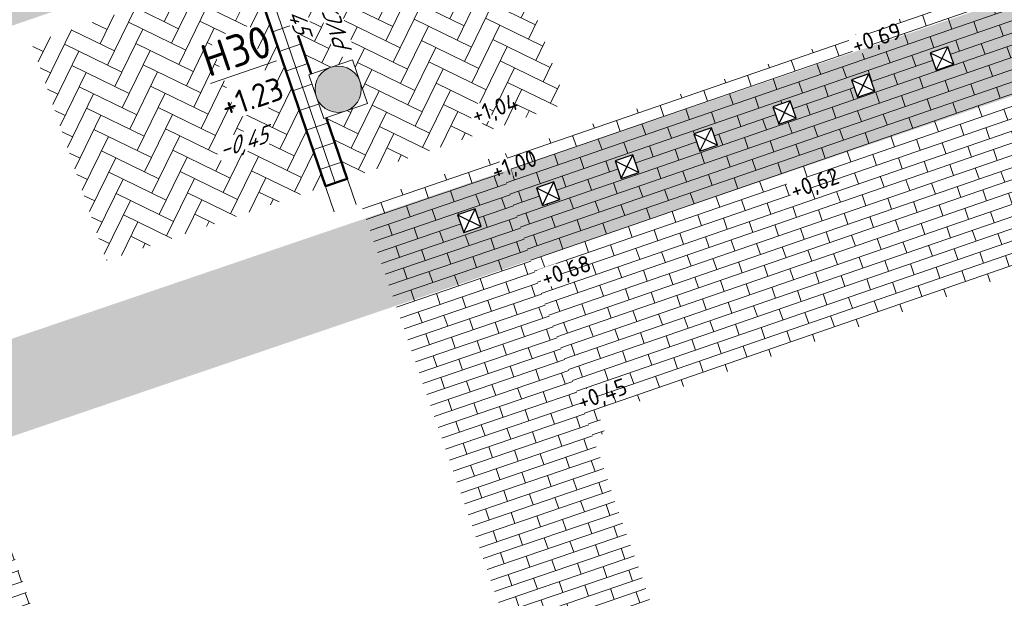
# Model space of a CAD drawing. Header units: metres. Extents: x 264779 to 275389, y 575281 to 580396.
# Tile 10 of 174: x 265213 to 265234, y 576920 to 576933. Entities that reach past the tile are written whole.
import ezdxf

# ---------------------------------------------------------------- set-up
doc = ezdxf.new("R2010")
doc.units = ezdxf.units.M
doc.set_wipeout_variables(frame=1)
doc.layers.add('B-WE-KL-TRACE-A', color=9, linetype='Continuous', lineweight=13, true_color=0x808080)
for name, color, linetype, lineweight in [('B-WE-RI-HWA_RIOOLPUT_INSPECTIEPUT-G', 252, 'Continuous', 18), ('B-WE-VH-VERHARDING_BETONSTRAATSTEEN_DIKFORMAAT_KEPER-A', 252, 'Continuous', 9), ('B-WE-VH-VERHARDING_BETONSTRAATSTEEN_WAALFORMAAT_HALF-A', 252, 'Continuous', 18), ('B-XX-AL-BLAD-1A_5-5-PUTNUMMER-T35-500', 252, 'Continuous', 9), ('B-XX-AL-HOOGTELABEL-T25', 252, 'Continuous', 9), ('B-XX-AL-T25', 252, 'Continuous', 9), ('N-WE-IE-MEUBILAIR_WEGMEUBILAIR_DIAMANTKOPPAAL-S', 7, 'Continuous', 25), ('N-WE-VH-VERHARDING_NATUURSTEEN-A', 40, 'Continuous', 18), ('N-WE-VH-VERHARDING_NATUURSTEEN-G', 40, 'Continuous', 50)]:
    doc.layers.add(name, color=color, linetype=linetype, lineweight=lineweight)
doc.layers.add('X-XX-AL-HULPLAAG-G', color=6, linetype='Continuous', lineweight=18, plot=False)
doc.styles.add('NLCS-ISO-ANNOTATIVE-T25', font='NLCS-ISO.ttf', dxfattribs={"height": 2.5})
doc.styles.add('NLCS-ISO-ANNOTATIVE-T25-BOB', font='NLCS-ISO.ttf', dxfattribs={"oblique": 30, "height": 2.5})
doc.styles.add('NLCS-ISO-ANNOTATIVE-T35', font='NLCS-ISO.ttf', dxfattribs={"height": 3.5})
pattern_1 = [(198.85238356, (71174.8105, 116728.02825), (0.08078276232, -0.23658855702), []), (108.85238356, (71174.8105, 116728.02825), (-0.55395987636, 0.07502303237), [0.25, -0.25])]
pattern_2 = [(64.03852576, (71168.26994, 116826.92854), (-0.15915605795, 0.46121507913), [1.38, -0.69]), (334.03852576, (71167.33938, 116827.38163), (-0.15915605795, 0.46121507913), [1.38, -0.69])]

# ---------------------------------------------------------------- blocks, each defined once
blk = doc.blocks.new('N-SRI-PUT_HWA-SO')
at = {"ltscale": 0.99999}
blk.add_wipeout([(-2, 2), (2, 2), (2, -2), (-2, -2)], dxfattribs=at)
h = blk.add_hatch(color=256, dxfattribs=at)
h.dxf.hatch_style = 1
h.paths.add_polyline_path([(-2, 0, 1), (2, 0, 1)])
at = {"ltscale": 0.99999, "flags": 128}
blk.add_lwpolyline([(-2, -2), (2, -2), (2, 2), (-2, 2)], close=True, dxfattribs=at)
at = {"ltscale": 0.99999}
blk.add_circle((0, 0), 2, dxfattribs=at)
blk = doc.blocks.new('Diamantkoppaal')
blk.add_wipeout([(-1, 1), (1, 1), (1, -1), (-1, -1)])
at = {"flags": 128}
blk.add_lwpolyline([(-1, 1), (-1, -1), (1, -1), (1, 1)], close=True, dxfattribs=at)
for points in [[(-1, 1), (1, -1)], [(-1, -1), (1, 1)]]:
    blk.add_lwpolyline(points, dxfattribs=at)

msp = doc.modelspace()

# ---------------------------------------------------------------- hatches: boundary and pattern name
at = {"layer": 'B-WE-VH-VERHARDING_BETONSTRAATSTEEN_DIKFORMAAT_KEPER-A'}
h = msp.add_hatch(dxfattribs=at)
h.set_pattern_fill('AVH-BSS_DIKFORMAAT_ELLEBOOG', color=256, scale=25, angle=44.95, pattern_type=2)
h.set_pattern_definition(pattern_2)
h.paths.add_polyline_path([(265222.779, 576935.601), (265218.05, 576933.978), (265219.666, 576929.266), (265222.617, 576930.269), (265224.394, 576930.893)])
h = msp.add_hatch(dxfattribs=at)
h.set_pattern_fill('AVH-BSS_DIKFORMAAT_ELLEBOOG', color=256, scale=25, angle=44.95, pattern_type=2)
h.set_pattern_definition(pattern_2)
h.paths.add_polyline_path([(265217.577, 576933.816), (265212.847, 576932.194), (265214.459, 576927.496), (265219.193, 576929.105)])
at = {"layer": 'B-WE-VH-VERHARDING_BETONSTRAATSTEEN_WAALFORMAAT_HALF-A'}
h = msp.add_hatch(dxfattribs=at)
h.set_pattern_fill('AVH-BSS_WAALFORMAAT_HALFST', color=256, scale=25, pattern_type=2)
h.set_pattern_definition([(109.08852576, (71174.8105, 116728.02825), (-0.23625360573, -0.08175716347), []), (19.08852576, (71174.8105, 116728.02825), (0.0727392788, 0.55426437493), [0.25, -0.25])])
h.paths.add_polyline_path([(265218.914, 576936.226), (265218.362, 576937.833), (265168.026, 576920.542), (265169.029, 576917.622), (265194.172, 576926.309), (265225.186, 576936.955), (265233.722, 576939.887), (265233.282, 576941.161)])
h = msp.add_hatch(dxfattribs=at)
h.set_pattern_fill('AVH-BSS_WAALFORMAAT_HALFST', color=256, scale=25, angle=89.95, pattern_type=2)
h.set_pattern_definition([(199.03852576, (70684.70536, 116529.11236), (0.0815509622, -0.23632486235), []), (109.03852576, (70684.70536, 116529.11236), (-0.5542006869, 0.07322293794), [0.25, -0.25])])
h.paths.add_polyline_path([(265242.804, 576922.019), (265245.272, 576922.84), (265245.5, 576922.185), (265248.251, 576922.356), (265244.115, 576934.366), (265241.267, 576933.428), (265241.337, 576933.211), (265236.466, 576931.563), (265235.533, 576934.062), (265227.589, 576931.336), (265222.918, 576929.758), (265223.883, 576926.7), (265224.962, 576923.73), (265224.979, 576923.681), (265225.238, 576923.769), (265225.106, 576924.156), (265237.607, 576928.414), (265237.749, 576928.002), (265237.843, 576928.035), (265239.969, 576921.843)])
h = msp.add_hatch(dxfattribs=at)
h.set_pattern_fill('AVH-BSS_WAALFORMAAT_HALFST', color=256, scale=25, angle=89.7639, pattern_type=2)
h.set_pattern_definition(pattern_1)
h.paths.add_polyline_path([(265182.126, 576909.389), (265212.817, 576920.08), (265210.846, 576925.742), (265210.06, 576925.473), (265195.179, 576920.29), (265180.128, 576915.126)])

# ---------------------------------------------------------------- next in the draw order: texts
at = {"layer": 'B-XX-AL-HOOGTELABEL-T25', "char_height": 0.36, "width": 0.36, "attachment_point": 1, "style": 'NLCS-ISO-ANNOTATIVE-T25', "bg_fill": 3, "box_fill_scale": 1.1, "bg_fill_color": 256, "bg_fill_transparency": 0}
for s, insert, rotation in [('+0,69', (265230.531, 576932.302), 19), ('+1,04', (265222.313, 576930.789), 19), ('+1,00', (265222.743, 576929.579), 19), ('+0,62', (265229.201, 576929.167), 19), ('+0,68', (265223.817, 576927.271), 19), ('+0,45', (265224.598, 576924.601), 19.6794)]:
    msp.add_mtext(s, dxfattribs=dict(at, insert=insert, rotation=rotation))

# ---------------------------------------------------------------- next in the draw order: hatches: boundary and pattern name
at = {"layer": 'B-WE-KL-TRACE-A'}
h = msp.add_hatch(dxfattribs=at)
h.set_pattern_fill('DOTS', color=256, scale=0.5)
h.set_pattern_definition([(360, (265213.50372, 576754.34745), (0.079375, 0.15875), [0, -0.15875])])
edge = h.paths.add_edge_path()
edge.add_line((265245.427, 576937.04), (265177.867, 576914.053))
edge.add_arc((265180.15, 576907.436), 7, 109.0342, 199.0537)
edge.add_line((265173.534, 576905.151), (265198.213, 576833.693))
edge.add_line((265198.213, 576833.693), (265187.391, 576829.955))
edge.add_line((265187.391, 576829.955), (265213.504, 576754.347))
edge.add_line((265213.504, 576754.347), (265157.98, 576735.275))
edge.add_line((265157.98, 576735.275), (265156.42, 576734.739))
edge.add_line((265156.42, 576734.739), (265144.825, 576730.757))
edge.add_line((265144.825, 576730.757), (265165.437, 576670.748))
edge.add_line((265165.437, 576670.748), (265167.329, 576671.398))
edge.add_line((265167.329, 576671.398), (265174.209, 576651.367))
edge.add_line((265174.209, 576651.367), (265191.294, 576657.235))
edge.add_line((265191.294, 576657.235), (265191.904, 576655.462))
edge.add_line((265191.904, 576655.462), (265217.468, 576664.243))
edge.add_line((265217.468, 576664.243), (265217.969, 576662.782))
edge.add_line((265217.969, 576662.782), (265246.735, 576672.662))
edge.add_line((265246.735, 576672.662), (265218.131, 576755.937))
edge.add_line((265218.131, 576755.937), (265215.395, 576754.997))
edge.add_line((265215.395, 576754.997), (265189.934, 576828.717))
edge.add_line((265189.934, 576828.717), (265200.757, 576832.455))
edge.add_line((265200.757, 576832.455), (265175.424, 576905.804))
edge.add_arc((265180.15, 576907.436), 5, 109.0788, 199.0537, ccw=False)
edge.add_line((265178.516, 576912.161), (265246.071, 576935.147))
edge.add_line((265246.071, 576935.147), (265245.427, 576937.04))
h.paths.add_polyline_path([(265147.366, 576729.515), (265166.679, 576673.289), (265168.57, 576673.939), (265175.451, 576653.908), (265192.536, 576659.776), (265193.145, 576658.003), (265218.709, 576666.784), (265219.211, 576665.323), (265244.194, 576673.904), (265216.889, 576753.395)], flags=16)
at = {"layer": 'B-WE-VH-VERHARDING_BETONSTRAATSTEEN_WAALFORMAAT_HALF-A'}
h = msp.add_hatch(dxfattribs=at)
h.set_pattern_fill('AVH-BSS_WAALFORMAAT_HALFST', color=256, scale=25, angle=89.7639, pattern_type=2)
h.set_pattern_definition(pattern_1)
h.paths.add_polyline_path([(265219.951, 576928.745), (265224.82, 576914.643), (265227.818, 576915.691), (265227.285, 576917.245), (265227.183, 576917.265), (265226.027, 576920.683), (265225.498, 576922.153), (265224.977, 576923.68), (265224.962, 576923.73), (265223.883, 576926.7), (265222.918, 576929.758)])

# ---------------------------------------------------------------- next in the draw order: block references
at = {"layer": 'N-WE-IE-MEUBILAIR_WEGMEUBILAIR_DIAMANTKOPPAAL-S', "xscale": 0.2, "yscale": 0.2, "rotation": 18.94}
for p in [(265232.52, 576931.865), (265230.817, 576931.28), (265229.115, 576930.696), (265227.412, 576930.112), (265225.71, 576929.527), (265224.007, 576928.943), (265222.305, 576928.359)]:
    msp.add_blockref('Diamantkoppaal', p, dxfattribs=at)

# ---------------------------------------------------------------- next in the draw order: texts
at = {"layer": 'B-XX-AL-BLAD-1A_5-5-PUTNUMMER-T35-500', "insert": (265217.419, 576931.574), "char_height": 0.7, "attachment_point": 5, "rotation": 18.84, "style": 'NLCS-ISO-ANNOTATIVE-T35', "bg_fill": 3, "box_fill_scale": 1.1, "bg_fill_color": 256, "bg_fill_true_color": 13158600, "bg_fill_transparency": 0}
msp.add_mtext_dynamic_manual_height_columns('{\\LH30\\P\\H0.71429x;\\l+1.23}', width=0.7596, gutter_width=17.5, heights=[0], dxfattribs=at)
at = {"layer": 'B-XX-AL-T25', "ltscale": 0.5, "char_height": 0.36, "attachment_point": 5, "style": 'NLCS-ISO-ANNOTATIVE-T25-BOB', "bg_fill": 3, "box_fill_scale": 1.1, "bg_fill_color": 256, "bg_fill_transparency": 0}
for s, insert, rotation in [('\\A1;\\pxql;PVC%%C315', (265219.323, 576932.807), 108.96), ('\\A1;\\pxql;-0,45', (265217.407, 576930.008), 18.9573)]:
    msp.add_mtext(s, dxfattribs=dict(at, insert=insert, rotation=rotation))

# ---------------------------------------------------------------- next in the draw order: hatches: boundary and pattern name
at = {"layer": 'N-WE-VH-VERHARDING_NATUURSTEEN-A'}
h = msp.add_hatch(dxfattribs=at)
h.set_pattern_fill('AVH-BETONPLAAT_BLOK', color=256, scale=1.125, angle=269.6822, pattern_type=2)
h.set_pattern_definition([(288.77070982, (70683.9374, 116264.9575), (0.42606624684, 0.14480177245), []), (18.77070982, (70683.9374, 116264.9575), (-0.14480177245, 0.42606624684), [])])
h.paths.add_polyline_path([(265219.193, 576929.105), (265219.666, 576929.266), (265218.05, 576933.978), (265217.577, 576933.816)])

# ---------------------------------------------------------------- next in the draw order: linework, layer by layer
at = {"layer": 'N-WE-VH-VERHARDING_NATUURSTEEN-G', "elevation": 0, "flags": 128}
msp.add_lwpolyline([(265219.193, 576929.105), (265219.666, 576929.266), (265218.05, 576933.978), (265217.577, 576933.816)], close=True, dxfattribs=at)
at = {"layer": 'X-XX-AL-HULPLAAG-G', "elevation": 0, "flags": 128}
for points in [[(265219.856, 576928.712), (265217.888, 576934.451)], [(265219.383, 576928.55), (265217.415, 576934.289)]]:
    msp.add_lwpolyline(points, dxfattribs=at)

# ---------------------------------------------------------------- next in the draw order: block references
at = {"layer": 'B-WE-RI-HWA_RIOOLPUT_INSPECTIEPUT-G', "xscale": 0.25, "yscale": 0.25, "zscale": 0.25, "rotation": 288.9573062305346}
msp.add_blockref('N-SRI-PUT_HWA-SO', (265219.468, 576931.199, -0.78), dxfattribs=at)

# ---------------------------------------------------------------- next in the draw order: texts
at = {"layer": 'B-XX-AL-T25', "ltscale": 0.5, "insert": (265218.486, 576932.942), "char_height": 0.36, "attachment_point": 5, "rotation": 288.9573, "style": 'NLCS-ISO-ANNOTATIVE-T25-BOB', "bg_fill": 3, "box_fill_scale": 1.1, "bg_fill_color": 256, "bg_fill_transparency": 0}
msp.add_mtext('\\A1;\\pxql;-0,45', dxfattribs=at)

doc.saveas('drawing.dxf')
